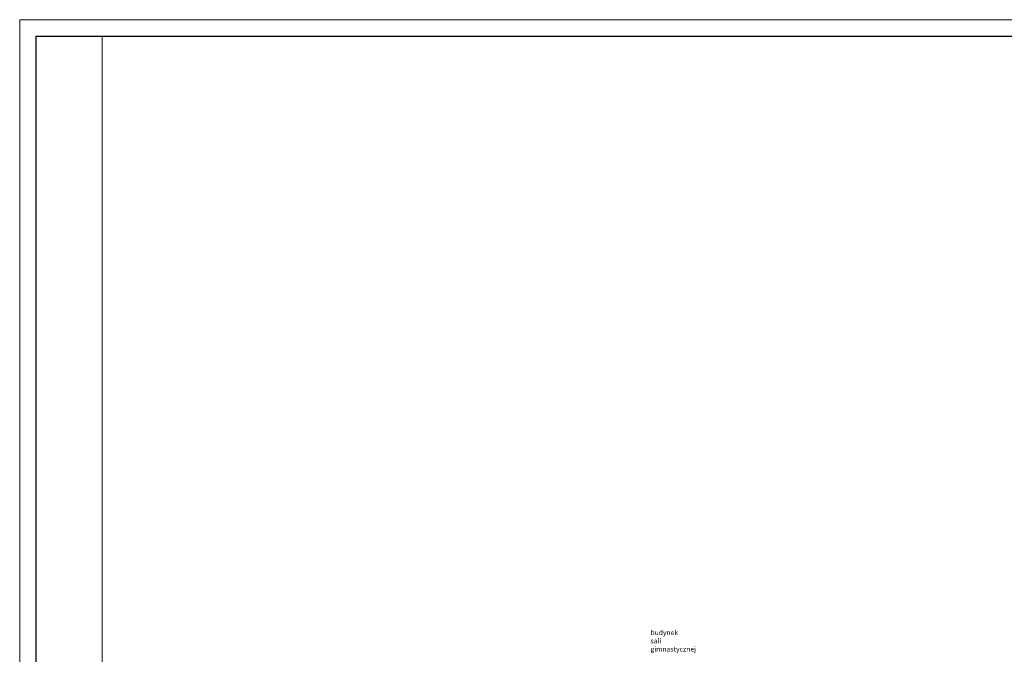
# Model space of a CAD drawing. Header units: millimetres. Extents: x 3698380 to 4312681, y 679670 to 844285.
# Tile 30 of 100: x 3934640 to 3964475, y 737027 to 756265. Entities that reach past the tile are written whole.
import ezdxf

# ---------------------------------------------------------------- set-up
doc = ezdxf.new("R2010")
doc.units = ezdxf.units.MM
doc.header["$LTSCALE"] = 10
doc.layers.add('A_sc_istn', color=252, linetype='Continuous')
doc.layers.add('A_wymiary', color=1, linetype='Continuous')
doc.layers.add('tabelka', color=7, linetype='Continuous', lineweight=9)
doc.styles.get("Standard").update_dxf_attribs({"font": 'arial.ttf'})

# ---------------------------------------------------------------- blocks, each defined once
blk = doc.blocks.new('d')
at = {"layer": 'A_sc_istn', "color": 252, "insert": (3711994, 806863.73), "char_height": 300, "attachment_point": 7}
blk.add_mtext_dynamic_manual_height_columns('{\\H0.5x;budynek sali gimnastycznej}', width=407.35, gutter_width=12.5, heights=[0], dxfattribs=at)

msp = doc.modelspace()

# ---------------------------------------------------------------- block references
at = {"layer": 'A_wymiary'}
msp.add_blockref('d', (241760, -69754), dxfattribs=at)

# ---------------------------------------------------------------- next in the draw order: linework, layer by layer
at = {"layer": 'DEFPOINTS'}
msp.add_lwpolyline([(3935140, 697365), (3935140, 755765), (4024140, 755765), (4024140, 697365)], close=True, dxfattribs=at)
at = {"layer": 'tabelka'}
for points in [[(3934640, 696865), (3934640, 756265), (4024640, 756265), (4024640, 696865)], [(3937140, 697365), (3937140, 755765), (4024140, 755765), (4024140, 697365)]]:
    msp.add_lwpolyline(points, close=True, dxfattribs=at)

doc.saveas('drawing.dxf')
